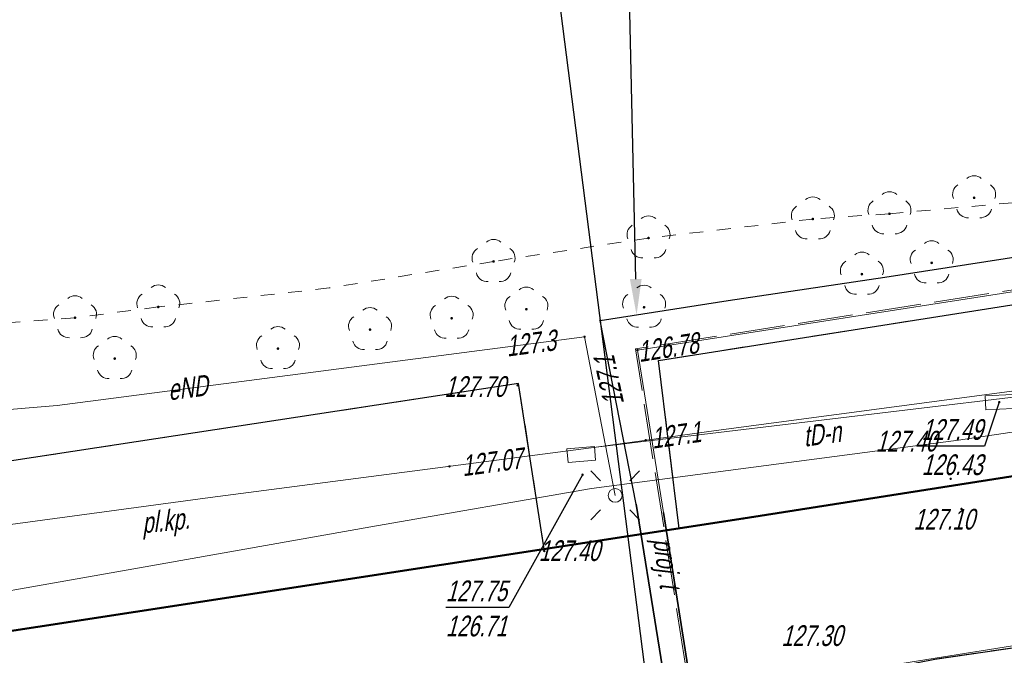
# Model space of a CAD drawing. Extents: x 7463256 to 7464485, y 5957341 to 5958260.
# Tile 41 of 256: x 7463389 to 7463424, y 5957523 to 5957546. Entities that reach past the tile are written whole.
import ezdxf
from ezdxf import colors
from ezdxf.entities.mleader import LeaderData, LeaderLine
from ezdxf.enums import TextEntityAlignment as Align
from ezdxf.math import Vec2, Vec3

# ---------------------------------------------------------------- set-up
doc = ezdxf.new("R2010")
doc.units = 0
doc.header["$MEASUREMENT"] = 0
for name, pattern in [('1.5_0.5', [2, 1.5, -0.5]), ('218-500', [1, 0.5, -0.5]), ('l219_500', [0]), ('mz1.0_0.5', [1.5, 1, -0.5]), ('mz2.0_0.5', [2.5, 2, -0.5])]:
    doc.linetypes.add(name, pattern=pattern)
doc.layers.get('0').update_dxf_attribs({"color": 2, "linetype": 'CONTINUOUS', "lineweight": 5})
for name, color, linetype in [('203-Punkt załamania granicy działki nie stabilizowany', 7, 'CONTINUOUS'), ('218-Granica użytku', 7, 'CONTINUOUS'), ('219-Linia granicy', 7, 'CONTINUOUS'), ('chodnik (powierzchnia)', 7, 'CONTINUOUS'), ('drzewo liściaste (punkt)', 7, 'CONTINUOUS'), ('jezdnia (powierzchnia)', 7, 'CONTINUOUS'), ('krawężnik (linia)', 7, 'CONTINUOUS'), ('latarnia na słupie lub maszcie (punkt)', 7, 'CONTINUOUS'), ('plac (powierzchnia)', 7, 'CONTINUOUS'), ('plac (powierzchnia)-Atr17', 7, 'CONTINUOUS'), ('przewód elektroenergetyczny (linia)', 7, 'CONTINUOUS'), ('przewód elektroenergetyczny (linia)-Atr1', 7, 'CONTINUOUS'), ('przewód telekomunikacyjny (linia)', 7, 'CONTINUOUS'), ('przewód telekomunikacyjny (linia)-Atr1', 7, 'CONTINUOUS'), ('przewód telekomunikacyjny - projektowany lub w budowie (linia) - ob. projektowany', 7, 'CONTINUOUS'), ('przewód telekomunikacyjny - projektowany lub w budowie (linia) - ob. projektowany-Atr1', 7, 'CONTINUOUS'), ('punkt o określonej wysokości (sieć elektroenergetyczna)', 7, 'CONTINUOUS'), ('punkt o określonej wysokości (sieć elektroenergetyczna)-Atr2', 7, 'CONTINUOUS'), ('punkt o określonej wysokości (sieć telekomunikacyjna)', 7, 'CONTINUOUS'), ('punkt o określonej wysokości (sieć telekomunikacyjna)-Atr2', 7, 'CONTINUOUS'), ('punkt o określonej wysokości (sieć telekomunikacyjna)-Atr3', 7, 'CONTINUOUS'), ('punkt wysokościowy sztuczny', 7, 'CONTINUOUS'), ('punkt wysokościowy sztuczny-Atr2', 7, 'CONTINUOUS'), ('rura ochronna - przewód elektroenergetyczny (linia)', 7, 'CONTINUOUS'), ('rura ochronna - przewód telekomunikacyjny (linia)', 7, 'CONTINUOUS'), ('studzienka prostokątna - przewód telekomunikacyjny (punkt)', 7, 'CONTINUOUS'), ('słup (punkt)', 7, 'CONTINUOUS')]:
    doc.layers.add(name, color=color, linetype=linetype)
doc.layers.add('OBMBS-21-18876-opis proj', color=1, linetype='CONTINUOUS', lineweight=18)
doc.styles.get("Standard").update_dxf_attribs({"font": 'txt', "width": 0.75})

# ---------------------------------------------------------------- blocks, each defined once
blk = doc.blocks.new('OP021')
at = {"linetype": 'Continuous', "lineweight": 13}
h = blk.add_hatch(color=0, dxfattribs=at)
edge = h.paths.add_edge_path()
edge.add_arc((0, 0), 0.05, 0, 360)
at = {"color": 0, "linetype": 'Continuous', "lineweight": 13}
for centre, start, end in [((0, 0.4), 49.272, 130.728), ((-0.38, 0.124), 121.308, 202.548), ((0.38, 0.124), 337.452, 58.692), ((-0.235, -0.324), 193.221, 274.871), ((0.235, -0.324), 265.129, 346.779)]:
    blk.add_arc(centre, 0.4, start, end, dxfattribs=at)
blk = doc.blocks.new('PW01')
at = {"linetype": 'Continuous', "lineweight": 13}
h = blk.add_hatch(color=0, dxfattribs=at)
edge = h.paths.add_edge_path()
edge.add_arc((0, 0), 0.045, 0, 360)
blk = doc.blocks.new('PW02')
at = {"linetype": 'Continuous', "lineweight": 13}
h = blk.add_hatch(color=0, dxfattribs=at)
edge = h.paths.add_edge_path()
edge.add_arc((0, 0), 0.045, 0, 360)
blk = doc.blocks.new('US15B')
at = {"color": 0, "linetype": 'Continuous', "lineweight": 0}
blk.add_lwpolyline([(-0.5, -0.25), (0.5, -0.25), (0.5, 0.25), (-0.5, 0.25)], close=True, dxfattribs=at)
blk = doc.blocks.new('SM011')
at = {"color": 0, "linetype": 'Continuous', "lineweight": 13}
for p, q in [((-0.53, 0.531), (-0.883, 0.884)), ((0.531, 0.531), (0.884, 0.884)), ((-0.53, -0.53), (-0.883, -0.883)), ((0.531, -0.53), (0.884, -0.883))]:
    blk.add_line(p, q, dxfattribs=at)
blk = doc.blocks.new('SM04')
at = {"color": 0, "linetype": 'Continuous', "lineweight": 13}
blk.add_circle((0, 0), 0.25, dxfattribs=at)
blk = doc.blocks.new('203')
at = {"linetype": 'Continuous', "lineweight": 0}
h = blk.add_hatch(color=0, dxfattribs=at)
edge = h.paths.add_edge_path()
edge.add_arc((0, 0), 0.045, 0, 360)

msp = doc.modelspace()

# ---------------------------------------------------------------- linework, layer by layer
at = {"layer": '218-Granica użytku', "color": 3, "linetype": '218-500', "lineweight": 18, "flags": 128}
for points in [[(7463426.52, 5957539.22), (7463420.05, 5957538.64)], [(7463420.05, 5957538.64), (7463417.27, 5957538.45)], [(7463417.27, 5957538.45), (7463411.31, 5957537.76)], [(7463411.31, 5957537.76), (7463405.69, 5957536.91)], [(7463405.69, 5957536.91), (7463399.73, 5957535.95)], [(7463399.73, 5957535.95), (7463393.53, 5957535.26)], [(7463393.53, 5957535.26), (7463390.51, 5957534.87)], [(7463414.74, 5957527.59), (7463463.05, 5957535.17)], [(7463390.51, 5957534.87), (7463387.52, 5957534.65)], [(7463382.62, 5957522.66), (7463414.74, 5957527.59)]]:
    msp.add_lwpolyline(points, dxfattribs=at)
at = {"layer": '219-Linia granicy', "color": 3, "linetype": 'l219_500', "lineweight": 50, "flags": 128}
for points in [[(7463463.05, 5957535.17), (7463414.74, 5957527.59)], [(7463414.74, 5957527.59), (7463348.77, 5957517.46)]]:
    msp.add_lwpolyline(points, dxfattribs=at)
at = {"layer": 'chodnik (powierzchnia)', "color": 7, "linetype": 'mz1.0_0.5', "lineweight": 18, "flags": 128}
msp.add_lwpolyline([(7463445.75, 5957498.83), (7463448.8, 5957499.45), (7463452.23, 5957512.33), (7463455.11, 5957523.13), (7463454.05, 5957524.28), (7463440.57, 5957522.28), (7463440.12, 5957521.69), (7463439.86, 5957520.84), (7463439.85, 5957520.02), (7463438.85, 5957519.83), (7463438.92, 5957521.22), (7463439.26, 5957522.18), (7463439.84, 5957522.97), (7463440.27, 5957523.26), (7463454.47, 5957525.36), (7463455.66, 5957524.38), (7463456.51, 5957523.19), (7463456.62, 5957522.72), (7463448.75, 5957493.58), (7463451.12, 5957475.5), (7463437.85, 5957473.77), (7463433.94, 5957462.22), (7463435.56, 5957449.69), (7463433.99, 5957449.58), (7463432.42, 5957462.31), (7463436.18, 5957473.6), (7463436.08, 5957474.28), (7463434.06, 5957474.08), (7463433.72, 5957477.59), (7463435.62, 5957477.87), (7463435.09, 5957481.83), (7463432.27, 5957481.21), (7463431.86, 5957484.28), (7463434.75, 5957484.8), (7463431.42, 5957510.68), (7463431.13, 5957512.62), (7463430.41, 5957518.67), (7463429.88, 5957519.81), (7463429.03, 5957520.73), (7463427.91, 5957521.34), (7463426.39, 5957521.68), (7463420.12, 5957520.67), (7463375.89, 5957513.74), (7463376.01, 5957515.32), (7463418.79, 5957521.92), (7463421.69, 5957522.49), (7463426.09, 5957523.13), (7463427.78, 5957522.99), (7463429.27, 5957522.42), (7463430.5, 5957521.48), (7463431.44, 5957520.19), (7463431.96, 5957518.66), (7463437.54, 5957475.3), (7463448.6, 5957476.77)], close=True, dxfattribs=at)
at = {"layer": 'jezdnia (powierzchnia)', "color": 7, "linetype": '1.5_0.5', "lineweight": 18, "flags": 128}
msp.add_lwpolyline([(7463591.769, 5957590.04), (7463594.62, 5957579.65), (7463594.79, 5957579.07), (7463596.31, 5957573.71), (7463597.08, 5957571.26), (7463598.44, 5957567.63), (7463599.77, 5957563.99), (7463601.39, 5957560.33), (7463603, 5957556.92), (7463604.8, 5957553.45), (7463606.67, 5957549.88), (7463607.91, 5957547.85), (7463608.89, 5957546.32), (7463610.59, 5957543.72), (7463613.11, 5957540.23), (7463614.06, 5957539.06), (7463616.64, 5957535.71), (7463619.11, 5957532.45), (7463621.08, 5957529.83), (7463628.6, 5957519.98), (7463628.85, 5957519.6), (7463629.15, 5957519.23), (7463629.46, 5957518.87), (7463629.77, 5957518.51), (7463630.08, 5957518.15), (7463630.4, 5957517.79), (7463630.71, 5957517.44), (7463631.03, 5957517.09), (7463631.36, 5957516.74), (7463631.69, 5957516.39), (7463632.02, 5957516.05), (7463632.35, 5957515.71), (7463632.67, 5957515.38), (7463632.99, 5957515.05), (7463633.31, 5957514.73), (7463633.64, 5957514.41), (7463633.97, 5957514.1), (7463634.3, 5957513.79), (7463634.64, 5957513.48), (7463634.98, 5957513.18), (7463635.33, 5957512.88), (7463635.68, 5957512.58), (7463636.03, 5957512.29), (7463636.4, 5957511.99), (7463636.78, 5957511.7), (7463637.16, 5957511.42), (7463637.55, 5957511.14), (7463637.94, 5957510.87), (7463638.34, 5957510.6), (7463638.74, 5957510.35), (7463639.14, 5957510.09), (7463639.55, 5957509.85), (7463639.96, 5957509.61), (7463640.38, 5957509.38), (7463642.84, 5957508.24), (7463664.97, 5957492.53), (7463637.77, 5957502.4), (7463635.02, 5957503.55), (7463634.57, 5957503.76), (7463634.12, 5957503.98), (7463633.68, 5957504.22), (7463633.25, 5957504.47), (7463632.83, 5957504.73), (7463632.41, 5957505), (7463632.01, 5957505.29), (7463631.61, 5957505.59), (7463631.22, 5957505.9), (7463630.84, 5957506.22), (7463629.34, 5957507.67), (7463614.31, 5957526.12), (7463607.42, 5957531.18), (7463601.26, 5957534.12), (7463592.11, 5957537.46), (7463582.8, 5957540.04), (7463578.77, 5957540.9), (7463562.61, 5957542.27), (7463545.44, 5957541.57), (7463525.75, 5957538.68), (7463489.6, 5957533.13), (7463485.87, 5957532.52), (7463482.19, 5957530.95), (7463472.45, 5957526.44), (7463471.25, 5957525.52), (7463470.32, 5957524.14), (7463469.89, 5957523.54), (7463467.66, 5957515.23), (7463467.32, 5957515.32), (7463466.99, 5957515.41), (7463466.65, 5957515.5), (7463466.18, 5957513.75), (7463466.52, 5957513.66), (7463466.85, 5957513.57), (7463467.19, 5957513.48), (7463469.89, 5957523.54), (7463463.58, 5957500.08), (7463463.25, 5957500.17), (7463462.92, 5957500.25), (7463462.59, 5957500.34), (7463462.14, 5957498.62), (7463462.47, 5957498.53), (7463462.8, 5957498.45), (7463463.13, 5957498.36), (7463459.63, 5957485.41), (7463458.39, 5957485.74), (7463455.73, 5957476.33), (7463457.09, 5957475.96), (7463463.86, 5957474.19), (7463464.79, 5957477.72), (7463467.83, 5957476.92), (7463467.77, 5957476.7), (7463467.71, 5957476.47), (7463467.66, 5957476.25), (7463468.82, 5957475.94), (7463468.88, 5957476.17), (7463468.93, 5957476.4), (7463468.99, 5957476.62), (7463469.28, 5957476.55), (7463469.96, 5957476.37), (7463470.75, 5957479.31), (7463471.02, 5957479.24), (7463471.29, 5957479.17), (7463471.56, 5957479.1), (7463471.83, 5957479.03), (7463469.83, 5957470.77), (7463468.39, 5957465.19), (7463471.46, 5957464.38), (7463467.55, 5957451.02), (7463465.51, 5957447), (7463462.32, 5957444.2), (7463449.04, 5957441.48), (7463441.03, 5957432.97), (7463438.44, 5957432.79), (7463435.93, 5957446.13), (7463438.61, 5957447.13), (7463439.57, 5957448.35), (7463450.04, 5957473.65), (7463451.08, 5957474.98), (7463451.12, 5957475.5), (7463448.75, 5957493.58), (7463456.62, 5957522.72), (7463456.51, 5957523.19), (7463455.66, 5957524.38), (7463454.47, 5957525.36), (7463440.27, 5957523.26), (7463439.84, 5957522.97), (7463439.26, 5957522.18), (7463438.92, 5957521.22), (7463438.85, 5957519.83), (7463439.85, 5957520.02), (7463442.8, 5957520.53), (7463445.75, 5957498.83), (7463448.6, 5957476.77), (7463437.54, 5957475.3), (7463431.96, 5957518.66), (7463431.44, 5957520.19), (7463430.5, 5957521.48), (7463429.27, 5957522.42), (7463427.78, 5957522.99), (7463426.09, 5957523.13), (7463421.69, 5957522.49), (7463418.79, 5957521.92), (7463376.01, 5957515.32), (7463334.96, 5957509.14), (7463334.47, 5957515.53), (7463334.26, 5957521.17), (7463334.04, 5957522.29), (7463334.48, 5957520.99), (7463334.79, 5957520.19), (7463335.34, 5957519.65), (7463336.05, 5957519.42), (7463337.13, 5957519.61), (7463338.12, 5957520.23), (7463338.91, 5957521.17), (7463339.69, 5957522.36), (7463342.64, 5957522.54), (7463343.21, 5957521.22), (7463343.94, 5957520.24), (7463344.8, 5957519.42), (7463345.72, 5957518.76), (7463346.74, 5957518.19), (7463347.84, 5957517.75), (7463348.77, 5957517.46), (7463382.62, 5957522.66), (7463407.52, 5957526.48), (7463412.42, 5957527.23), (7463432.39, 5957530.36), (7463438.28, 5957531.28), (7463439.27, 5957531.43), (7463440.77, 5957531.67), (7463463.05, 5957535.17), (7463469.41, 5957536.19), (7463485.95, 5957538.82), (7463487.91, 5957539.15), (7463505.7, 5957542.11), (7463506.8, 5957542.48), (7463507.91, 5957543.56), (7463509.24, 5957545.81), (7463509.79, 5957547.9), (7463514.89, 5957549.48), (7463515.34, 5957548.02), (7463516.02, 5957546.59), (7463516.84, 5957545.44), (7463517.92, 5957544.71), (7463519.34, 5957544.39), (7463529.12, 5957545.81), (7463536.72, 5957547.02), (7463542.97, 5957547.77), (7463550.75, 5957548.47), (7463557.74, 5957548.84), (7463562.91, 5957548.67), (7463569.76, 5957548.4), (7463579.41, 5957548.08), (7463582.97, 5957549.54), (7463585.43, 5957551.54), (7463587.37, 5957553.5), (7463588.97, 5957555.95), (7463589.14, 5957555.59), (7463589.64, 5957556.42), (7463590.36, 5957558.13), (7463590.82, 5957559.79), (7463591.1, 5957561.3), (7463591.18, 5957562.71), (7463591.21, 5957564.41), (7463590.65, 5957566.85), (7463589.9, 5957570.06), (7463589.09, 5957573.66), (7463588.01, 5957579.07), (7463587.09, 5957582.93), (7463585.652, 5957589.138)], dxfattribs=at)
at = {"layer": 'krawężnik (linia)', "color": 7, "linetype": 'Continuous', "lineweight": 25, "flags": 128}
for points in [[(7463407.52, 5957526.48), (7463412.42, 5957527.23), (7463411.67, 5957533.32), (7463432.39, 5957536.58), (7463437.24, 5957537.34), (7463438.28, 5957531.28), (7463439.27, 5957531.43)], [(7463407.52, 5957526.48), (7463406.6, 5957532.49), (7463381.7, 5957528.69), (7463382.62, 5957522.66)], [(7463336.04, 5957503.32), (7463376.55, 5957509.27), (7463375.89, 5957513.74), (7463376.01, 5957515.32), (7463418.79, 5957521.92), (7463421.69, 5957522.49), (7463426.09, 5957523.13), (7463427.78, 5957522.99), (7463429.27, 5957522.42), (7463430.5, 5957521.48), (7463431.44, 5957520.19), (7463431.96, 5957518.66), (7463437.54, 5957475.3)]]:
    msp.add_lwpolyline(points, dxfattribs=at)
at = {"layer": 'plac (powierzchnia)', "color": 7, "linetype": '1.5_0.5', "lineweight": 18, "flags": 128}
for points in [[(7463432.39, 5957530.36), (7463412.42, 5957527.23), (7463411.67, 5957533.32), (7463432.39, 5957536.58), (7463437.24, 5957537.34), (7463438.28, 5957531.28)], [(7463407.52, 5957526.48), (7463382.62, 5957522.66), (7463381.7, 5957528.69), (7463406.6, 5957532.49)]]:
    msp.add_lwpolyline(points, close=True, dxfattribs=at)
at = {"layer": 'przewód elektroenergetyczny (linia)', "color": 1, "linetype": 'Continuous', "lineweight": 18, "flags": 128}
for points in [[(7463356.75, 5957520.49), (7463366.81, 5957521.85), (7463374.6, 5957522.86), (7463380.6, 5957523.63), (7463383.87, 5957524.22), (7463392.64, 5957525.77), (7463401.44, 5957527.32), (7463409.24, 5957528.68), (7463422.55, 5957530.43), (7463429.27, 5957531.43), (7463432.39, 5957531.87), (7463439.04, 5957532.79), (7463446.11, 5957533.77), (7463451.05, 5957534.5), (7463469.82, 5957537.07), (7463472.6, 5957537.73), (7463486.38, 5957539.84), (7463501.26, 5957542.25), (7463514.83, 5957544.49), (7463529.14, 5957546.75), (7463545.79, 5957548.06)], [(7463410.1, 5957528.43), (7463408.99, 5957534.18), (7463389.86, 5957531.69), (7463379.89, 5957530.85), (7463380.59, 5957525.9), (7463380.61, 5957524.29)]]:
    msp.add_lwpolyline(points, dxfattribs=at)
at = {"layer": 'przewód telekomunikacyjny (linia)', "color": 30, "linetype": 'Continuous', "lineweight": 18, "flags": 128}
for points in [[(7463344.775, 5957567.559), (7463344.87, 5957557.75), (7463344.87, 5957551.48), (7463344.88, 5957546.23), (7463345.03, 5957537.41), (7463345, 5957528.11), (7463345.08, 5957521.51), (7463353.29, 5957522.65), (7463357.28, 5957523.12), (7463376.26, 5957525.77), (7463395.41, 5957528.35), (7463409.41, 5957530.18), (7463413.76, 5957530.78), (7463424.76, 5957532.24)], [(7463467.08, 5957542.44), (7463461.53, 5957543.44), (7463460.37, 5957541.23), (7463437.06, 5957537.73), (7463435.23, 5957539.04), (7463433.1, 5957538.85), (7463431.26, 5957536.86), (7463410.91, 5957533.7), (7463411.85, 5957527.81), (7463413.45, 5957517.69), (7463410.93, 5957517.1), (7463410.23, 5957516.3), (7463409.44, 5957516.16), (7463408.28, 5957516.86), (7463377.06, 5957511.73), (7463377.53, 5957507.38), (7463372.63, 5957506.78), (7463365.34, 5957504.64), (7463347.17, 5957502.57)], [(7463409.41, 5957530.18), (7463424.74, 5957532.02)], [(7463389.33, 5957443.44), (7463381.32, 5957504.15), (7463381.28, 5957504.49), (7463381.15, 5957504.82), (7463380.93, 5957505.37), (7463376.14, 5957504.79), (7463373.9, 5957505.39), (7463373.87, 5957505.69), (7463373.22, 5957514.08), (7463373.19, 5957514.4), (7463373.52, 5957514.52), (7463375.12, 5957515.09), (7463430.27, 5957523.89), (7463432.74, 5957523.74), (7463433.08, 5957523.72), (7463433.13, 5957523.38), (7463434.74, 5957513.4), (7463435.48, 5957512.31), (7463435.68, 5957512.01), (7463436.04, 5957512), (7463438.27, 5957511.91), (7463441.29, 5957512.31), (7463442.61, 5957512.05), (7463442.94, 5957511.98)]]:
    msp.add_lwpolyline(points, dxfattribs=at)
at = {"layer": 'przewód telekomunikacyjny - projektowany lub w budowie (linia) - ob. projektowany', "color": 30, "linetype": 'mz2.0_0.5', "lineweight": 18, "flags": 128}
msp.add_lwpolyline([(7463413.42, 5957517.41), (7463410.84, 5957533.74), (7463431.23, 5957536.93), (7463433.06, 5957539.05), (7463435.21, 5957539.24), (7463437, 5957537.76), (7463460.31, 5957541.32), (7463461.48, 5957543.69), (7463467.27, 5957542.29), (7463470.76, 5957542.77), (7463477.71, 5957539.31), (7463488.01, 5957541.08), (7463489.44, 5957531.37), (7463530.84, 5957537.68), (7463545.63, 5957539.63), (7463555.26, 5957540.13), (7463555.96, 5957541.75), (7463562.52, 5957541.9), (7463572.79, 5957541), (7463581.12, 5957539.74), (7463596.69, 5957535.13), (7463607.56, 5957530.27), (7463613.92, 5957525.55), (7463633.51, 5957503.42), (7463638.24, 5957496.95), (7463638.73, 5957495.47), (7463639.99, 5957494.45), (7463649.9, 5957479.61), (7463659.63, 5957459.45), (7463672.96, 5957427.37), (7463673.317, 5957425.888)], dxfattribs=at)
at = {"layer": 'punkt o określonej wysokości (sieć telekomunikacyjna)-Atr2', "color": 7, "flags": 128}
for points in [[(7463424.03, 5957531.81), (7463423.5, 5957530.21), (7463421.217, 5957530.21)], [(7463408.92, 5957529.18), (7463406.24, 5957524.36), (7463403.957, 5957524.36)]]:
    msp.add_lwpolyline(points, dxfattribs=at)
at = {"layer": 'rura ochronna - przewód elektroenergetyczny (linia)', "color": 6, "linetype": 'Continuous', "lineweight": 30}
msp.add_lwpolyline([(7463386.77, 5957514.07), (7463392, 5957514.78), (7463398.3, 5957515.77), (7463405.3, 5957516.78), (7463412.49, 5957517.92), (7463412.43, 5957518.35), (7463410.86, 5957528.11), (7463409.56, 5957534.77), (7463414.2, 5957535.49), (7463419.88, 5957536.34), (7463430.87, 5957538.05)], dxfattribs=at)
at = {"layer": 'rura ochronna - przewód elektroenergetyczny (linia)', "color": 1, "linetype": 'Continuous', "lineweight": 35, "flags": 128}
msp.add_lwpolyline([(7463410.86, 5957528.11), (7463412.43, 5957518.35)], dxfattribs=at)
at = {"layer": 'rura ochronna - przewód telekomunikacyjny (linia)', "color": 30, "linetype": 'Continuous', "lineweight": 35, "flags": 128}
msp.add_lwpolyline([(7463413.45, 5957517.69), (7463411.85, 5957527.81)], dxfattribs=at)

# ---------------------------------------------------------------- block references
at = {"layer": '203-Punkt załamania granicy działki nie stabilizowany', "color": 3, "linetype": 'Continuous', "lineweight": 18}
msp.add_blockref('203', (7463414.74, 5957527.59), dxfattribs=at)
at = {"layer": 'drzewo liściaste (punkt)', "color": 94, "linetype": 'Continuous', "lineweight": 13}
for p in [(7463423.12, 5957539.22), (7463420.05, 5957538.64), (7463417.27, 5957538.45), (7463411.31, 5957537.76), (7463405.69, 5957536.91), (7463421.58, 5957536.86), (7463419.05, 5957536.45), (7463393.53, 5957535.26), (7463411.15, 5957535.25), (7463406.88, 5957535.18), (7463390.51, 5957534.87), (7463404.17, 5957534.85), (7463401.21, 5957534.44), (7463397.87, 5957533.75), (7463391.95, 5957533.39)]:
    msp.add_blockref('OP021', p, dxfattribs=at)
at = {"layer": 'latarnia na słupie lub maszcie (punkt)', "color": 7, "linetype": 'Continuous', "lineweight": 18}
msp.add_blockref('SM011', (7463410.1, 5957528.43), dxfattribs=at)
at = {"layer": 'punkt o określonej wysokości (sieć elektroenergetyczna)', "color": 1, "linetype": 'Continuous', "lineweight": 13}
for p in [(7463409.56, 5957534.77), (7463408.99, 5957534.18)]:
    msp.add_blockref('PW01', p, dxfattribs=at)
at = {"layer": 'punkt o określonej wysokości (sieć telekomunikacyjna)', "color": 30, "linetype": 'Continuous', "lineweight": 13}
for p in [(7463410.91, 5957533.7), (7463411.21, 5957530.43), (7463404.09, 5957529.48)]:
    msp.add_blockref('PW01', p, dxfattribs=at)
for p, rotation in [((7463424.03, 5957531.81), 2.7), ((7463408.92, 5957529.18), 4.68)]:
    msp.add_blockref('PW01', p, dxfattribs=dict(at, rotation=rotation))
at = {"layer": 'punkt wysokościowy sztuczny', "color": 7, "linetype": 'Continuous', "lineweight": 13}
for p in [(7463406.56, 5957532.42), (7463422.27, 5957529.03), (7463422.66, 5957527.94), (7463407.53, 5957526.41)]:
    msp.add_blockref('PW02', p, dxfattribs=at)
at = {"layer": 'studzienka prostokątna - przewód telekomunikacyjny (punkt)', "color": 30, "linetype": 'Continuous', "lineweight": 18}
for p, rotation in [((7463424.03, 5957531.81), 2.7), ((7463408.87, 5957529.91), 4.68)]:
    msp.add_blockref('US15B', p, dxfattribs=dict(at, rotation=rotation))
at = {"layer": 'słup (punkt)', "color": 7, "linetype": 'Continuous', "lineweight": 18}
msp.add_blockref('SM04', (7463410.1, 5957528.43), dxfattribs=at)

# ---------------------------------------------------------------- texts
at = {"layer": 'plac (powierzchnia)-Atr17', "color": 7, "oblique": 15, "width": 0.72}
msp.add_text('pl.kp.', height=0.75, rotation=5.888, dxfattribs=at).set_placement((7463392.97, 5957527.05))
at = {"layer": 'przewód elektroenergetyczny (linia)-Atr1', "color": 1, "oblique": 15, "width": 0.72}
msp.add_text('eND', height=0.75, rotation=7.42, dxfattribs=at).set_placement((7463393.92, 5957531.87))
at = {"layer": 'przewód telekomunikacyjny (linia)-Atr1', "color": 30, "oblique": 15, "width": 0.72}
msp.add_text('tD-n', height=0.75, rotation=7.91, dxfattribs=at).set_placement((7463416.97, 5957530.19))
at = {"layer": 'przewód telekomunikacyjny - projektowany lub w budowie (linia) - ob. projektowany-Atr1', "color": 30, "oblique": 15, "width": 0.72}
msp.add_text('proj. t', height=0.75, rotation=278.34, dxfattribs=at).set_placement((7463411.47, 5957526.82))
at = {"layer": 'punkt o określonej wysokości (sieć elektroenergetyczna)-Atr2', "color": 1, "oblique": 15, "width": 0.72}
for s, rotation, p in [('127.3', 7.42, (7463406.19, 5957533.46)), ('127.1', 102.13, (7463410.43, 5957531.77))]:
    msp.add_text(s, height=0.75, rotation=rotation, dxfattribs=at).set_placement(p)
at = {"layer": 'punkt o określonej wysokości (sieć telekomunikacyjna)-Atr2', "color": 30, "oblique": 15, "width": 0.72}
for s, rotation, p in [('126.78', 8.83, (7463410.98, 5957533.26)), ('127.1', 8.11, (7463411.46, 5957530.12)), ('127.07', 7.58, (7463404.58, 5957529.12))]:
    msp.add_text(s, height=0.75, rotation=rotation, dxfattribs=at).set_placement(p)
for s, p in [('127.49', (7463421.217, 5957530.218)), ('127.75', (7463403.957, 5957524.368))]:
    msp.add_text(s, height=0.75, dxfattribs=at).set_placement(p, align=Align.BOTTOM_LEFT)
at = {"layer": 'punkt o określonej wysokości (sieć telekomunikacyjna)-Atr3', "color": 30, "oblique": 15, "width": 0.72}
for s, p in [('126.43', (7463421.217, 5957528.942)), ('126.71', (7463403.957, 5957523.093))]:
    msp.add_text(s, height=0.75, dxfattribs=at).set_placement(p, align=Align.BOTTOM_LEFT)
at = {"layer": 'punkt wysokościowy sztuczny-Atr2', "color": 7, "oblique": 15, "width": 0.72}
for s, p in [('127.70', (7463403.91, 5957532)), ('127.40', (7463419.55, 5957530.02)), ('127.10', (7463420.92, 5957527.19)), ('127.40', (7463407.33, 5957526.05)), ('127.30', (7463416.13, 5957522.97))]:
    msp.add_text(s, height=0.75, dxfattribs=at).set_placement(p)

# ---------------------------------------------------------------- next in the draw order: leaders
at = {"layer": 'OBMBS-21-18876-opis proj', "color": 6, "lineweight": 20}
ml = msp.add_multileader_mtext('Standard', dxfattribs=at)
ml.set_content('\\pxqc;{\\W0.9;\\fArial|b0|i0|c238|p34;\\C6;istn. sieć kablowa SN\\PNAHKBA 3x120mm2\\Pdo unieczynnienia}', color=256)
ml.set_leader_properties()
ml.build(insert=Vec2(0, 0))
ml.multileader.update_dxf_attribs({"has_text_frame": 1, "text_right_attachment_type": 0, "dogleg_length": 0.36, "arrow_head_size": 1.3})
ctx = ml.context
ctx.base_point, ctx.char_height, ctx.arrow_head_size, ctx.landing_gap_size, ctx.plane_origin, ctx.plane_x_axis, ctx.plane_y_axis = Vec3(7463410.261, 5957579.898, -21.6), 1.3, 1.3, 0.09, Vec3(7463457.416, 5957622.107, -21.6), Vec3(0.999998, -0.001891), Vec3(0.001891, 0.999998)
ctx.right_attachment = 0
notes = []
notes.append((ctx, [(0, (1, 1, 0), (7463409.901, 5957579.898, -21.6), (0.999998, -0.001891), 0.36, [(0, [(7463410.876, 5957534.974, -21.6)], 0, [])])]))
ctx.mtext.insert, ctx.mtext.text_direction, ctx.mtext.rotation, ctx.mtext.width, ctx.mtext.defined_height, ctx.mtext.alignment, ctx.mtext.flow_direction = Vec3(7463417.998, 5957580.735, -21.6), Vec3(0.999998, -0.001891), 6.281295, 17.4188, 27.692, 2, 5
ctx.mtext.has_bg_fill, ctx.mtext.bg_color, ctx.mtext.bg_scale_factor, ctx.mtext.bg_transparency, ctx.mtext.use_window_bg_color = 1, -1023410167, 1.5, 0, 1
for ctx, leaders in notes:
    for number, flags, end, landing, length, lines in leaders:
        leader = LeaderData()
        leader.index, (leader.has_last_leader_line, leader.has_dogleg_vector, leader.attachment_direction) = number, flags
        leader.last_leader_point, leader.dogleg_vector, leader.dogleg_length = Vec3(end), Vec3(landing), length
        for number, points, colour, breaks in lines:
            line = LeaderLine()
            line.index, line.vertices, line.color, line.breaks = number, Vec3.list(points), colors.encode_raw_color(colour), breaks
            leader.lines.append(line)
        ctx.leaders.append(leader)

# ---------------------------------------------------------------- next in the draw order: leaders
at = {"layer": 'OBMBS-21-18876-opis proj', "lineweight": 20}
ml = msp.add_multileader_mtext('Standard', dxfattribs=at)
ml.set_content('\\pxqc;{\\W1;\\fArial|b0|i0|c238|p34;kabel układany po trasie kabla przeznaczonego do unieczynnienia\\PL=37 m}', color=256)
ml.set_leader_properties()
ml.build(insert=Vec2(0, 0))
ml.multileader.update_dxf_attribs({"has_text_frame": 1, "text_right_attachment_type": 0, "dogleg_length": 0.36, "arrow_head_size": 1.3})
ctx = ml.context
ctx.base_point, ctx.char_height, ctx.arrow_head_size, ctx.landing_gap_size, ctx.plane_origin, ctx.plane_x_axis, ctx.plane_y_axis = Vec3(7463375.055, 5957579.452, -10.8), 1.3, 1.3, 0.09, Vec3(7463493.131, 5957618.345, -10.8), Vec3(0.999998, -0.001891), Vec3(0.001891, 0.999998)
ctx.right_attachment, ctx.text_align_type = 0, 2
notes = []
notes.append((ctx, [(1, (1, 1, 0), (7463403.771, 5957580.059, -10.8), (-0.999998, 0.001891), 0.36, [(1, [(7463411.661, 5957518.381, -10.8)], 0, [])])]))
ctx.mtext.insert, ctx.mtext.text_direction, ctx.mtext.rotation, ctx.mtext.width, ctx.mtext.defined_height, ctx.mtext.alignment, ctx.mtext.flow_direction = Vec3(7463389.234, 5957580.086, -10.8), Vec3(0.999998, -0.001891), 6.281295, 28.41378, 27.692, 2, 5
ctx.mtext.has_bg_fill, ctx.mtext.bg_color, ctx.mtext.bg_scale_factor, ctx.mtext.bg_transparency, ctx.mtext.use_window_bg_color = 1, -1023410167, 1.5, 0, 1
for ctx, leaders in notes:
    for number, flags, end, landing, length, lines in leaders:
        leader = LeaderData()
        leader.index, (leader.has_last_leader_line, leader.has_dogleg_vector, leader.attachment_direction) = number, flags
        leader.last_leader_point, leader.dogleg_vector, leader.dogleg_length = Vec3(end), Vec3(landing), length
        for number, points, colour, breaks in lines:
            line = LeaderLine()
            line.index, line.vertices, line.color, line.breaks = number, Vec3.list(points), colors.encode_raw_color(colour), breaks
            leader.lines.append(line)
        ctx.leaders.append(leader)

doc.saveas('drawing.dxf')
